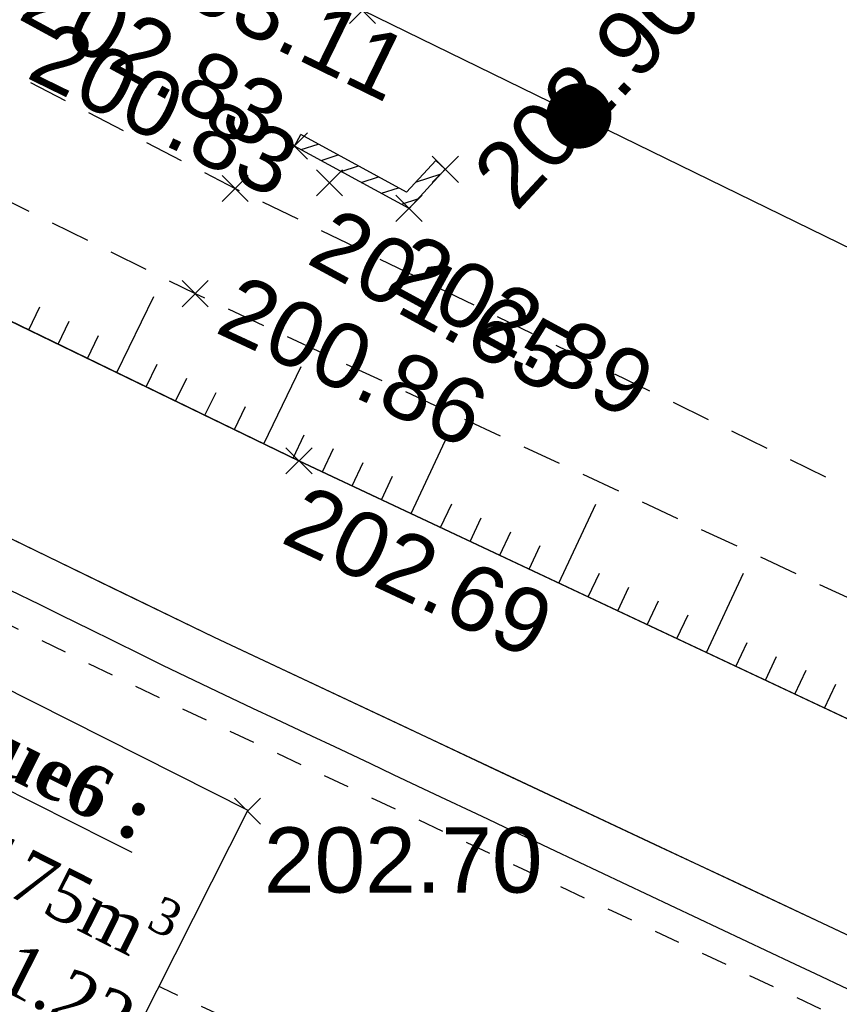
# Model space of a CAD drawing. Extents: x 1616800 to 1632437, y 2248456 to 2251974.
# Tile 214 of 256: x 1618008 to 1618020, y 2251512 to 2251527. Entities that reach past the tile are written whole.
import ezdxf
from ezdxf import colors
from ezdxf.entities.mleader import LeaderData, LeaderLine
from ezdxf.enums import TextEntityAlignment as Align
from ezdxf.math import Vec2, Vec3

# ---------------------------------------------------------------- set-up
doc = ezdxf.new("R2010")
doc.units = 0
doc.header["$LTSCALE"] = 2
doc.header["$PDMODE"] = 3
doc.header["$PDSIZE"] = 0.2
doc.linetypes.add('FOSSE', pattern=[0.5, 0.3, -0.2])
doc.linetypes.add('Grille', pattern=[0.4, 0.2, -0.2])
doc.layers.get('0').update_dxf_attribs({"linetype": 'CONTINUOUS'})
for name, color, linetype in [('0000-VALORIS-NOUE DERIV BASSIN', 7, 'CONTINUOUS'), ('0000-VALORIS-NOUE DERIV BASSIN EAU MAX RETENTION', 140, 'CONTINUOUS'), ('09-PAP ECLAIRAGE PROJET', 6, 'CONTINUOUS'), ('X-PTS TOPO-TEXTE TOPOALT', 8, 'CONTINUOUS'), ('X-PTS TOPO-TOPOPOINT', 8, 'CONTINUOUS'), ('Y-FDP TOPO-TOP_AXE_FOSSE', 8, 'CONTINUOUS'), ('Y-FDP TOPO-TOP_BARBULE', 8, 'CONTINUOUS'), ('Y-FDP TOPO-TOP_BATI', 8, 'CONTINUOUS'), ('Y-FDP TOPO-TOP_CLOTURE', 8, 'CONTINUOUS'), ('Y-FDP TOPO-TOP_TALUS', 8, 'CONTINUOUS')]:
    doc.layers.add(name, color=color, linetype=linetype)
doc.styles.get("Standard").update_dxf_attribs({"font": 'arial.ttf'})
doc.styles.add('TIME', font='times.ttf')

# ---------------------------------------------------------------- blocks, each defined once
blk = doc.blocks.new('TCPOINT_C')
at = {"color": 0}
blk.add_point((0, 0), dxfattribs=at)
at = {"layer": 'X-PTS TOPO-TEXTE TOPOALT'}
blk.add_attdef('ALT', text='', height=0.75, dxfattribs=at).set_placement((0.5, 0.09), align=Align.MIDDLE_LEFT)
blk = doc.blocks.new('TCPOINT')
at = {"color": 0}
blk.add_point((0, 0), dxfattribs=at)
at = {"layer": 'X-PTS TOPO-TEXTE TOPOALT'}
blk.add_attdef('ALT', text='', height=0.75, dxfattribs=at).set_placement((0.25, -0.25), align=Align.TOP_LEFT)
blk = doc.blocks.new('GeoRond')
at = {"const_width": 0.499}
blk.add_lwpolyline([(-0.2504999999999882, 0, 1), (0.2504999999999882, 0, 1)], format="xyb", close=True, dxfattribs=at)

msp = doc.modelspace()

# ---------------------------------------------------------------- hatches: boundary and pattern name
at = {"layer": 'Y-FDP TOPO-TOP_BATI'}
h = msp.add_hatch(dxfattribs=at)
h.set_pattern_fill('ANSI31', color=256, scale=0.08, angle=333)
h.set_pattern_definition([(18.00000000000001, (0, 0), (-0.07849031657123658, 0.241568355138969), [])])
h.paths.add_polyline_path([(1618014.288123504, 2251525.139185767), (1618014.434596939, 2251525.003002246), (1618013.87859694, 2251524.405002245), (1618012.123596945, 2251525.360002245), (1618012.219192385, 2251525.535675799), (1618013.837830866, 2251524.654878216)])

# ---------------------------------------------------------------- linework, layer by layer
at = {"layer": '0000-VALORIS-NOUE DERIV BASSIN', "linetype": 'Grille', "flags": 128}
msp.add_lwpolyline([(1617999.163546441, 2251517.737459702), (1618008.658491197, 2251513.135038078), (1618026.208157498, 2251504.882917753), (1618039.702181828, 2251498.524069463), (1618053.062743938, 2251491.080872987), (1618068.298389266, 2251482.593063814), (1618070.219286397, 2251486.101768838)], dxfattribs=at)
at = {"layer": '0000-VALORIS-NOUE DERIV BASSIN'}
for points in [[(1618057.10059686, 2251498.218004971, 202.9799983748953), (1618043.449596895, 2251505.823004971, 202.8099969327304), (1618029.70059693, 2251512.302004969, 202.6599975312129), (1618012.191596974, 2251520.535004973, 202.6899972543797), (1617997.65959701, 2251527.579004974, 202.5099975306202), (1617980.220597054, 2251535.119004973, 202.4899978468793), (1617966.934597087, 2251539.921004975, 202.4099988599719), (1617953.562597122, 2251548.580004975, 202.4099977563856), (1617936.985597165, 2251558.959004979, 202.2199984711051), (1617921.093597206, 2251568.394004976, 202.3299981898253), (1617909.452597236, 2251575.219004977, 202.1299986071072), (1617895.271597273, 2251584.390004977, 201.9199990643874), (1617880.078597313, 2251593.661004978, 202.0299978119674)], [(1618055.640572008, 2251495.597255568, 202.9799983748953), (1618042.078591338, 2251503.152662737, 202.8099969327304), (1618028.421770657, 2251509.588224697, 202.6599975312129), (1618010.89899725, 2251517.827700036, 202.6899972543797), (1617996.409451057, 2251524.851121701, 202.5099975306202), (1617979.114403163, 2251532.328881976, 202.4899978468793), (1617965.592072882, 2251537.216299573, 202.4099988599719), (1617951.951181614, 2251546.049419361, 202.4099977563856), (1617935.423612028, 2251556.397470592, 202.2199984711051), (1617919.569170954, 2251565.810172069, 202.3299981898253), (1617907.878616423, 2251572.664225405, 202.1299986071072), (1617893.675416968, 2251581.849582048, 201.9199990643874), (1617878.583212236, 2251591.059075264, 202.0299978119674)]]:
    msp.add_polyline3d(points, dxfattribs=at)
at = {"layer": '0000-VALORIS-NOUE DERIV BASSIN EAU MAX RETENTION', "elevation": 201.8182630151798, "flags": 128}
msp.add_lwpolyline([(1618020.604022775, 2251512.43807367), (1618020.106829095, 2251512.673900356), (1618019.803363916, 2251512.816094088), (1618019.346873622, 2251513.032608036), (1618019.067032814, 2251513.163733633), (1618018.611314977, 2251513.379875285), (1618018.330698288, 2251513.511365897), (1618017.875748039, 2251513.727137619), (1618017.59436037, 2251513.858990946), (1618017.140172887, 2251514.074395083), (1618016.858019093, 2251514.206608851), (1618016.404589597, 2251514.421647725), (1618016.121674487, 2251514.554219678), (1618015.726425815, 2251514.7416613), (1618015.478923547, 2251514.857640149), (1618015.084245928, 2251515.044806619), (1618014.836170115, 2251515.161055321), (1618014.442060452, 2251515.347948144), (1618014.193414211, 2251515.464465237), (1618013.640990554, 2251515.72642697), (1618013.291082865, 2251515.890397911), (1618012.739767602, 2251516.151825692), (1618012.388750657, 2251516.31631857), (1618011.838535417, 2251516.577216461), (1618011.486417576, 2251516.742227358), (1618010.937294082, 2251517.002599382), (1618010.584083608, 2251517.168124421), (1618010.105910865, 2251517.401806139), (1618009.798492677, 2251517.554409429), (1618009.323562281, 2251517.786515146), (1618009.012929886, 2251517.94073051), (1618008.541271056, 2251518.171245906), (1618008.227395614, 2251518.327088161), (1618007.759037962, 2251518.555998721)], dxfattribs=at)
at = {"layer": 'Y-FDP TOPO-TOP_BARBULE'}
for p, q in [((1618009.401506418, 2251521.887424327), (1618009.966016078, 2251523.052026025)), ((1618008.051718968, 2251522.54169785), (1618008.222606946, 2251522.894245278)), ((1618008.501648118, 2251522.323606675), (1618008.672024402, 2251522.675098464)), ((1618008.951577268, 2251522.105515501), (1618009.121441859, 2251522.455951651)), ((1618009.851435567, 2251521.669333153), (1618010.020276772, 2251522.017658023)), ((1618010.301364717, 2251521.45124198), (1618010.470881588, 2251521.80096077)), ((1618013.910466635, 2251519.726763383), (1618014.475091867, 2251520.927543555)), ((1618013.457992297, 2251519.939523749), (1618013.627192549, 2251520.299359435)), ((1618014.362940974, 2251519.514003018), (1618014.532515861, 2251519.874635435)), ((1618016.172838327, 2251518.662961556), (1618016.740585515, 2251519.870381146)), ((1618014.815415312, 2251519.301242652), (1618014.985177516, 2251519.662273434)), ((1618015.267889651, 2251519.088482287), (1618015.437839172, 2251519.449911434)), ((1618015.720363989, 2251518.875721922), (1618015.890500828, 2251519.237549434)), ((1618016.625312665, 2251518.450201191), (1618016.795824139, 2251518.812825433)), ((1618018.435210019, 2251517.599159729), (1618019.006079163, 2251518.813218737)), ((1618017.077787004, 2251518.237440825), (1618017.248485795, 2251518.600463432)), ((1618017.530261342, 2251518.024680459), (1618017.701147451, 2251518.388101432)), ((1618017.982735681, 2251517.811920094), (1618018.153809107, 2251518.175739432)), ((1618018.887684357, 2251517.386399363), (1618019.059132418, 2251517.751015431)), ((1618019.340158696, 2251517.173638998), (1618019.511794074, 2251517.538653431)), ((1618019.792633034, 2251516.960878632), (1618019.96445573, 2251517.32629143)), ((1618020.245107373, 2251516.748118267), (1618020.417117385, 2251517.11392943))]:
    msp.add_line(p, q, dxfattribs=at)
at = {"layer": 'Y-FDP TOPO-TOP_BATI', "elevation": 201.34, "flags": 128}
for points in [[(1618012.123596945, 2251525.360002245), (1618012.219192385, 2251525.535675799)], [(1618014.288123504, 2251525.139185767), (1618013.837830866, 2251524.654878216), (1618012.219192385, 2251525.535675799)], [(1618014.288123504, 2251525.139185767), (1618014.434596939, 2251525.003002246)]]:
    msp.add_lwpolyline(points, dxfattribs=at)
at = {"layer": 'Y-FDP TOPO-TOP_BATI', "linetype": 'Continuous', "elevation": 201.34, "flags": 128}
msp.add_lwpolyline([(1618014.434596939, 2251525.003002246), (1618013.87859694, 2251524.405002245), (1618012.123596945, 2251525.360002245)], dxfattribs=at)

# ---------------------------------------------------------------- block references
at = {"layer": 'X-PTS TOPO-TOPOPOINT'}
ref = msp.add_blockref('TCPOINT', (1618013.163596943, 2251527.440002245, 203.11), dxfattribs=dict(at, rotation=333.9710847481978))
ref.add_attrib('ALT', '203.11', dxfattribs={"layer": 'X-PTS TOPO-TEXTE TOPOALT', "height": 1, "rotation": 333.9710848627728}).set_placement((1618010.131269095, 2251528.791001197, 203.11), align=Align.TOP_LEFT)
ref = msp.add_blockref('TCPOINT', (1618012.123596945, 2251525.360002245, 202.83), dxfattribs=dict(at, rotation=331.4467559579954))
ref.add_attrib('ALT', '202.83', dxfattribs={"layer": 'X-PTS TOPO-TEXTE TOPOALT', "height": 1, "rotation": 331.4467565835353}).set_placement((1618008.339366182, 2251528.201653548, 202.83), align=Align.TOP_LEFT)
ref = msp.add_blockref('TCPOINT', (1618014.434596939, 2251525.003002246, 202.9), dxfattribs=dict(at, rotation=47.08436841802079))
ref.add_attrib('ALT', '202.90', dxfattribs={"layer": 'X-PTS TOPO-TEXTE TOPOALT', "height": 1, "rotation": 47.08436836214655}).set_placement((1618014.787916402, 2251525.01586136, 202.9), align=Align.TOP_LEFT)
ref = msp.add_blockref('TCPOINT_C', (1618011.215596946, 2251524.710002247, 200.83), dxfattribs=dict(at, rotation=333.9628223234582))
ref.add_attrib('ALT', '200.83', dxfattribs={"layer": 'X-PTS TOPO-TEXTE TOPOALT', "height": 1, "rotation": 333.9628228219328}).set_placement((1618008.207988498, 2251526.867726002, 200.83), align=Align.MIDDLE_LEFT)
ref = msp.add_blockref('TCPOINT', (1618012.658596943, 2251524.796002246, 201.65), dxfattribs=dict(at, rotation=331.446755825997))
ref.add_attrib('ALT', '201.65', dxfattribs={"layer": 'X-PTS TOPO-TEXTE TOPOALT', "height": 1, "rotation": 331.4467558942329}).set_placement((1618012.758696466, 2251524.456915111, 201.65), align=Align.TOP_LEFT)
ref = msp.add_blockref('TCPOINT', (1618013.87859694, 2251524.405002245, 202.89), dxfattribs=dict(at, rotation=331.4467560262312))
ref.add_attrib('ALT', '202.89', dxfattribs={"layer": 'X-PTS TOPO-TEXTE TOPOALT', "height": 1, "rotation": 331.4467555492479}).set_placement((1618013.978696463, 2251524.065915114, 202.89), align=Align.TOP_LEFT)
at = {"layer": 'Y-FDP TOPO-TOP_CLOTURE', "rotation": 333.9710848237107}
msp.add_blockref('GeoRond', (1618016.480741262, 2251525.820050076), dxfattribs=at)

# ---------------------------------------------------------------- next in the draw order: texts
at = {"layer": '0000-VALORIS-NOUE DERIV BASSIN EAU MAX RETENTION', "insert": (1618007.075123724, 2251513.902533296), "char_height": 0.8, "attachment_point": 5, "rotation": 333.26910886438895, "style": 'TIME', "bg_fill": 19, "box_fill_scale": 1.52, "bg_fill_color": 256, "bg_fill_transparency": 0}
msp.add_mtext_dynamic_manual_height_columns('\\A1;{\\fTimes New Roman|b1|i0|c0|p18;\\LNoue6 :\\P}V{\\H0.7x;\\S^ utile;}=175m{\\H0.7x;\\S3^ ;}\\PZ{\\H0.7x;\\S^ fuite;}=201.22\\PZ{\\H0.7x;\\S^ PHE;}=201.82', width=5.752381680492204, gutter_width=10, heights=[0], dxfattribs=at)

# ---------------------------------------------------------------- next in the draw order: linework, layer by layer
at = {"layer": '0000-VALORIS-NOUE DERIV BASSIN', "linetype": 'Grille', "flags": 128}
msp.add_lwpolyline([(1618069.842845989, 2251486.311484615), (1618055.056562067, 2251494.548955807), (1618053.443291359, 2251495.447712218), (1618051.830020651, 2251496.346468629), (1618050.216749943, 2251497.245225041), (1618048.603479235, 2251498.143981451), (1618046.990208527, 2251499.042737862), (1618045.376937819, 2251499.941494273), (1618043.763667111, 2251500.840250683), (1618042.150396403, 2251501.739007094), (1618041.048714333, 2251502.311413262), (1618039.666914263, 2251502.962564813), (1618038.684933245, 2251503.425307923), (1618037.702952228, 2251503.888051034), (1618035.935699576, 2251504.720841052), (1618034.168446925, 2251505.55363107), (1618032.55393099, 2251506.314446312), (1618030.931804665, 2251507.078847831), (1618029.309678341, 2251507.843249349), (1618027.690634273, 2251508.605973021), (1618026.054213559, 2251509.375443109), (1618024.417792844, 2251510.144913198), (1618022.780041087, 2251510.915009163), (1618021.14228933, 2251511.685105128), (1618019.610994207, 2251512.405143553), (1618018.353308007, 2251512.996526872), (1618017.139616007, 2251513.567223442), (1618015.925924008, 2251514.137920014), (1618014.694146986, 2251514.71712044), (1618013.256754, 2251515.393013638), (1618011.819367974, 2251516.068921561), (1618010.381988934, 2251516.744844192), (1618008.805691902, 2251517.50886696), (1618007.229401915, 2251518.272904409), (1618005.653119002, 2251519.036956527), (1618004.74944796, 2251519.474987), (1618003.845776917, 2251519.913017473), (1618002.681519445, 2251520.47736028), (1618001.517261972, 2251521.041703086), (1618000.604525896, 2251521.484127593)], dxfattribs=at)
at = {"layer": '0000-VALORIS-NOUE DERIV BASSIN', "flags": 128}
msp.add_lwpolyline([(1618021.652914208, 2251512.77104354), (1618020.121619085, 2251513.491081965), (1618018.863932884, 2251514.082465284), (1618017.650240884, 2251514.653161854), (1618016.436548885, 2251515.223858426), (1618015.204771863, 2251515.803058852), (1618013.769516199, 2251516.477944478), (1618012.334265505, 2251517.152840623), (1618010.899019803, 2251517.827747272), (1618009.324854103, 2251518.59074986), (1618007.750693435, 2251519.353762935)], dxfattribs=at)
at = {"layer": '0000-VALORIS-NOUE DERIV BASSIN EAU MAX RETENTION', "elevation": 201.8182630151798, "flags": 128}
msp.add_lwpolyline([(1618020.604022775, 2251512.43807367), (1618020.106829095, 2251512.673900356), (1618019.803363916, 2251512.816094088), (1618019.346873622, 2251513.032608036), (1618019.067032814, 2251513.163733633), (1618018.611314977, 2251513.379875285), (1618018.330698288, 2251513.511365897), (1618017.875748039, 2251513.727137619), (1618017.59436037, 2251513.858990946), (1618017.140172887, 2251514.074395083), (1618016.858019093, 2251514.206608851), (1618016.404589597, 2251514.421647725), (1618016.121674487, 2251514.554219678), (1618015.726425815, 2251514.7416613), (1618015.478923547, 2251514.857640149), (1618015.084245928, 2251515.044806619), (1618014.836170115, 2251515.161055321), (1618014.442060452, 2251515.347948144), (1618014.193414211, 2251515.464465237), (1618013.640990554, 2251515.72642697), (1618013.291082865, 2251515.890397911), (1618012.739767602, 2251516.151825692), (1618012.388750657, 2251516.31631857), (1618011.838535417, 2251516.577216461), (1618011.486417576, 2251516.742227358), (1618010.937294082, 2251517.002599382), (1618010.584083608, 2251517.168124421), (1618010.105910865, 2251517.401806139), (1618009.798492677, 2251517.554409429), (1618009.323562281, 2251517.786515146), (1618009.012929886, 2251517.94073051), (1618008.541271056, 2251518.171245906), (1618008.227395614, 2251518.327088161), (1618007.759037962, 2251518.555998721)], dxfattribs=at)
at = {"layer": 'Y-FDP TOPO-TOP_AXE_FOSSE', "linetype": 'FOSSE', "elevation": 201.34, "flags": 128}
for points in [[(1617601.818598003, 2251762.922002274), (1617610.150597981, 2251756.636002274), (1617629.627597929, 2251741.988002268), (1617650.727597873, 2251727.848002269), (1617668.452597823, 2251710.915002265), (1617681.620597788, 2251701.676002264), (1617699.013597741, 2251688.410002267), (1617708.999597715, 2251680.668002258), (1617719.833597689, 2251677.878002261), (1617748.751597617, 2251665.825002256), (1617762.345597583, 2251660.092002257), (1617781.043597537, 2251652.93400226), (1617799.003597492, 2251644.975002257), (1617815.38059745, 2251635.767002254), (1617830.319597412, 2251628.053002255), (1617853.917597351, 2251613.386002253), (1617868.613597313, 2251605.049002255), (1617881.535597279, 2251596.854002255), (1617897.564597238, 2251587.866002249), (1617911.504597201, 2251578.556002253), (1617923.204597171, 2251571.798002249), (1617941.691597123, 2251560.35400225), (1617955.816597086, 2251551.523002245), (1617969.378597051, 2251543.574002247), (1617981.85459702, 2251538.005002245), (1617999.472596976, 2251530.796002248), (1618011.215596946, 2251524.710002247), (1618031.496596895, 2251514.802002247), (1618044.300596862, 2251508.569002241), (1618060.309596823, 2251501.695002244), (1618069.909596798, 2251496.606002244), (1618077.13959678, 2251493.691002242), (1618078.395596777, 2251492.785002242), (1618078.395596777, 2251492.785002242)], [(1617600.619598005, 2251761.017002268), (1617609.018597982, 2251754.940002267), (1617628.56959793, 2251740.86300227), (1617649.577597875, 2251726.580002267), (1617667.153597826, 2251709.962002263), (1617698.465597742, 2251687.431002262), (1617708.593597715, 2251679.832002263), (1617719.367597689, 2251676.480002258), (1617748.165597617, 2251664.214002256), (1617780.058597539, 2251651.492002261), (1617797.850597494, 2251643.441002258), (1617814.451597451, 2251634.395002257), (1617829.322597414, 2251626.401002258), (1617852.737597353, 2251612.188002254), (1617867.927597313, 2251602.952002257), (1617881.223597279, 2251595.19500225), (1617896.700597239, 2251586.358002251), (1617910.628597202, 2251577.16800225), (1617921.471597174, 2251570.879002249), (1617940.771597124, 2251559.213002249), (1617954.742597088, 2251550.028002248), (1617968.640597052, 2251542.538002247), (1617981.37759702, 2251536.875002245), (1617998.681596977, 2251529.020002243), (1618010.600596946, 2251523.098002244), (1618031.399596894, 2251513.411002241), (1618043.842596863, 2251507.316002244), (1618060.112596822, 2251499.876002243), (1618069.566596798, 2251494.908002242), (1618076.175596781, 2251492.383002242), (1618078.395596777, 2251492.785002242), (1618078.254596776, 2251490.490002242)]]:
    msp.add_lwpolyline(points, dxfattribs=at)
at = {"layer": 'Y-FDP TOPO-TOP_BARBULE'}
for p, q in [((1618011.651152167, 2251520.796968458), (1618012.224313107, 2251521.979418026)), ((1618010.751293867, 2251521.233150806), (1618010.921621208, 2251521.584541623)), ((1618011.201223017, 2251521.015059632), (1618011.372360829, 2251521.368122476)), ((1618012.101081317, 2251520.578877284), (1618012.273840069, 2251520.935284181)), ((1618012.55304362, 2251520.36504448), (1618012.721869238, 2251520.724083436)), ((1618013.005517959, 2251520.152284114), (1618013.174530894, 2251520.511721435))]:
    msp.add_line(p, q, dxfattribs=at)
at = {"layer": 'Y-FDP TOPO-TOP_CLOTURE', "elevation": 201.34, "flags": 128}
msp.add_lwpolyline([(1618008.310596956, 2251530.398002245), (1618013.163596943, 2251527.440002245), (1618030.642596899, 2251518.904002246), (1618034.092596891, 2251517.573002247), (1618039.559596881, 2251522.341002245)], dxfattribs=at)
at = {"layer": 'Y-FDP TOPO-TOP_TALUS', "elevation": 201.34, "flags": 128}
msp.add_lwpolyline([(1617796.743597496, 2251642.570002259), (1617812.987597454, 2251633.215002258), (1617828.547597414, 2251624.329002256), (1617851.710597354, 2251610.997002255), (1617866.909597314, 2251600.776002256), (1617880.07859728, 2251593.66100225), (1617895.271597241, 2251584.390002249), (1617909.452597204, 2251575.219002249), (1617921.093597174, 2251568.394002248), (1617936.985597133, 2251558.959002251), (1617953.562597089, 2251548.580002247), (1617966.934597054, 2251539.921002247), (1617980.220597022, 2251535.119002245), (1617997.659596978, 2251527.579002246), (1618012.191596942, 2251520.535002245), (1618029.700596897, 2251512.302002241), (1618043.449596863, 2251505.823002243), (1618057.100596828, 2251498.218002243), (1618068.855596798, 2251493.307002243), (1618074.839596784, 2251491.679002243), (1618075.805596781, 2251490.367002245)], dxfattribs=at)

# ---------------------------------------------------------------- next in the draw order: block references
at = {"layer": 'X-PTS TOPO-TOPOPOINT'}
ref = msp.add_blockref('TCPOINT_C', (1618010.600596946, 2251523.098002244, 200.86), dxfattribs=dict(at, rotation=335.0265542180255))
ref.add_attrib('ALT', '200.86', dxfattribs={"layer": 'X-PTS TOPO-TEXTE TOPOALT', "height": 1, "rotation": 335.0265542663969}).set_placement((1618011.091846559, 2251522.968488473, 200.86), align=Align.MIDDLE_LEFT)
ref = msp.add_blockref('TCPOINT', (1618012.191596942, 2251520.535002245, 202.69), dxfattribs=dict(at, rotation=334.8163717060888))
ref.add_attrib('ALT', '202.69', dxfattribs={"layer": 'X-PTS TOPO-TEXTE TOPOALT', "height": 1, "rotation": 334.8163717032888}).set_placement((1618012.311453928, 2251520.202384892, 202.69), align=Align.TOP_LEFT)
ref = msp.add_blockref('TCPOINT', (1618011.40259694, 2251515.169002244, 202.7), dxfattribs=at)
ref.add_attrib('ALT', '202.70', dxfattribs={"layer": 'X-PTS TOPO-TEXTE TOPOALT', "height": 1, "rotation": 359.9999999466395}).set_placement((1618011.652596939, 2251514.919002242, 202.7), align=Align.TOP_LEFT)

# ---------------------------------------------------------------- next in the draw order: leaders
at = {"layer": '09-PAP ECLAIRAGE PROJET'}
ml = msp.add_multileader_mtext('Standard', dxfattribs=at)
ml.set_content("\\pxt11,12;RACCORDEMENTS SUR ARMOIRE D'ECLAIRAGE DANS LE POSTE DE TRANSFORMATION", color=256)
ml.set_leader_properties()
ml.build(insert=Vec2(0, 0))
ml.multileader.update_dxf_attribs({"text_right_attachment_type": 6, "dogleg_length": 0.36, "arrow_head_size": 2, "scale": 0.5})
ctx = ml.context
ctx.base_point, ctx.scale, ctx.char_height, ctx.arrow_head_size, ctx.landing_gap_size, ctx.plane_origin, ctx.plane_x_axis, ctx.plane_y_axis = Vec3(1617993.221675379, 2251594.857228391), 0.5, 2, 2, 1, Vec3(1617718.840679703, 2251855.653841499), Vec3(0.7549807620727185, -0.655746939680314), Vec3(0.655746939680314, 0.7549807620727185)
ctx.right_attachment = 6
notes = []
notes.append((ctx, [(1, (1, 1, 0), (1618018.278672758, 2251571.261930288), (-0.7549807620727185, 0.655746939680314), 0.18, [(0, [(1617996.82633018, 2251487.285369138)], 0, [])])]))
ctx.mtext.insert, ctx.mtext.text_direction, ctx.mtext.rotation, ctx.mtext.width, ctx.mtext.flow_direction = Vec3(1617994.643585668, 2251594.969337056), Vec3(0.7549807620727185, -0.655746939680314), 5.568013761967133, 40.47043768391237, 5
for ctx, leaders in notes:
    for number, flags, end, landing, length, lines in leaders:
        leader = LeaderData()
        leader.index, (leader.has_last_leader_line, leader.has_dogleg_vector, leader.attachment_direction) = number, flags
        leader.last_leader_point, leader.dogleg_vector, leader.dogleg_length = Vec3(end), Vec3(landing), length
        for number, points, colour, breaks in lines:
            line = LeaderLine()
            line.index, line.vertices, line.color, line.breaks = number, Vec3.list(points), colors.encode_raw_color(colour), breaks
            leader.lines.append(line)
        ctx.leaders.append(leader)

# ---------------------------------------------------------------- next in the draw order: texts
at = {"layer": '0000-VALORIS-NOUE DERIV BASSIN EAU MAX RETENTION', "insert": (1618007.075123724, 2251513.902533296), "char_height": 0.8, "attachment_point": 5, "rotation": 333.26910886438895, "style": 'TIME', "bg_fill": 19, "box_fill_scale": 1.52, "bg_fill_color": 256, "bg_fill_transparency": 0}
msp.add_mtext_dynamic_manual_height_columns('\\A1;{\\fTimes New Roman|b1|i0|c0|p18;\\LNoue6 :\\P}V{\\H0.7x;\\S^ utile;}=175m{\\H0.7x;\\S3^ ;}\\PZ{\\H0.7x;\\S^ fuite;}=201.22\\PZ{\\H0.7x;\\S^ PHE;}=201.82', width=5.752381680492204, gutter_width=10, heights=[0], dxfattribs=at)

doc.saveas('drawing.dxf')
